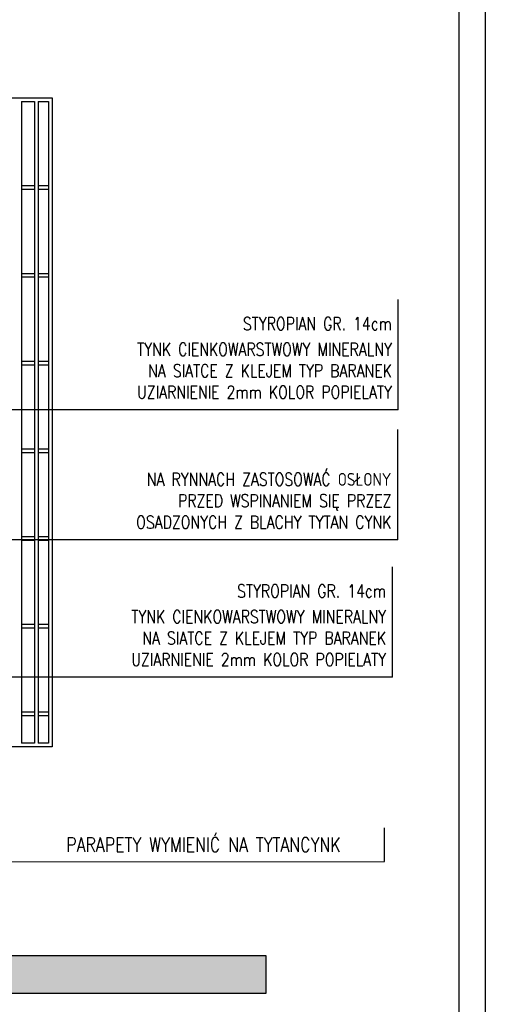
# Model space of a CAD drawing. Header units: millimetres. Extents: x 50026 to 146998, y 1038179 to 1573505.
# Tile 23 of 122: x 53465 to 54226, y 1045695 to 1047304. Entities that reach past the tile are written whole.
import ezdxf

# ---------------------------------------------------------------- set-up
doc = ezdxf.new("R2010")
doc.units = ezdxf.units.MM
doc.header["$LTSCALE"] = 0.025
for name, color, linetype in [('2D-WYMIARY', 2, 'Continuous'), ('NAPISY', 2, 'Continuous'), ('ściany', 5, 'Continuous')]:
    doc.layers.add(name, color=color, linetype=linetype)
doc.styles.add('KS', font='romans.shx', dxfattribs={"width": 0.8, "height": 17.5})

msp = doc.modelspace()

# ---------------------------------------------------------------- hatches: boundary and pattern name
at = {"layer": 'ściany'}
h = msp.add_hatch(color=5, dxfattribs=at)
h.dxf.hatch_style = 1
h.paths.add_polyline_path([(50452.95729, 1045774.81503), (53867.13369, 1045774.81503), (53867.13369, 1045712.17107), (50452.95729, 1045712.17107)])

# ---------------------------------------------------------------- linework, layer by layer
at = {"layer": '2D-WYMIARY', "color": 2}
for points in [[(50025.62556, 1047538.9331), (54225.62556, 1047538.9331), (54225.62556, 1044568.9331), (50025.62556, 1044568.9331)], [(50339.59173, 1047495.95273), (54182.6452, 1047495.95273), (54182.6452, 1044611.91346), (50339.59173, 1044611.91346)]]:
    msp.add_lwpolyline(points, close=True, dxfattribs=at)
at = {"layer": 'NAPISY', "linetype": 'Continuous', "ltscale": 0.2}
for p, q in [((54083.37739, 1046666.54981), (54083.37739, 1046847.00345)), ((54083.37739, 1046666.54981), (53213.31824, 1046666.54981)), ((54083.37739, 1046666.54981), (53593.8073, 1046666.54981)), ((54082.55442, 1046454.01443), (54082.55442, 1046634.46807)), ((54082.55442, 1046454.01443), (53381.46658, 1046454.01443)), ((54082.55442, 1046454.01443), (53592.98433, 1046454.01443)), ((54073.89512, 1046229.48271), (54073.89512, 1046409.93636)), ((54073.89512, 1046229.48271), (53353.73382, 1046229.48271)), ((54073.89512, 1046229.48271), (53584.32503, 1046229.48271)), ((54061.01088, 1045928.08391), (54061.01088, 1045983.03715)), ((53352.63083, 1045927.45267), (54061.01088, 1045928.08391))]:
    msp.add_line(p, q, dxfattribs=at)
at = {"layer": 'ściany', "color": 1}
for p, q in [((53384.44077, 1047176.60537), (53517.82776, 1047176.60537)), ((53468.03391, 1047170.6571), (53489.12456, 1047170.6571)), ((53468.03391, 1047170.6571), (53468.03391, 1046121.41464)), ((53489.12456, 1047170.6571), (53489.12456, 1046121.41464)), ((53495.07283, 1047170.6571), (53511.87949, 1047170.6571)), ((53495.07283, 1047170.6571), (53495.07283, 1046121.41464)), ((53511.87949, 1047170.6571), (53511.87949, 1046121.41464)), ((53517.82776, 1047176.60537), (53517.82776, 1046115.46637)), ((53468.03391, 1047033.18215), (53489.12456, 1047033.18215)), ((53495.07283, 1047033.18215), (53511.87949, 1047033.18215)), ((53468.03391, 1047027.23388), (53489.12456, 1047027.23388)), ((53495.07283, 1047027.23388), (53511.87949, 1047027.23388)), ((53468.03391, 1046889.75893), (53489.12456, 1046889.75893)), ((53495.07283, 1046889.75893), (53511.87949, 1046889.75893)), ((53468.03391, 1046883.81066), (53489.12456, 1046883.81066)), ((53495.07283, 1046883.81066), (53511.87949, 1046883.81066)), ((53468.03391, 1046746.33572), (53489.12456, 1046746.33572)), ((53495.07283, 1046746.33572), (53511.87949, 1046746.33572)), ((53468.03391, 1046740.38745), (53489.12456, 1046740.38745)), ((53495.07283, 1046740.38745), (53511.87949, 1046740.38745)), ((53468.03391, 1046602.9125), (53489.12456, 1046602.9125)), ((53495.07283, 1046602.9125), (53511.87949, 1046602.9125)), ((53468.03391, 1046596.96423), (53489.12456, 1046596.96423)), ((53495.07283, 1046596.96423), (53511.87949, 1046596.96423)), ((53468.03391, 1046459.48928), (53489.12456, 1046459.48928)), ((53495.07283, 1046459.48928), (53511.87949, 1046459.48928)), ((53468.03391, 1046453.54101), (53489.12456, 1046453.54101)), ((53495.07283, 1046453.54101), (53511.87949, 1046453.54101)), ((53468.03391, 1046316.06607), (53489.12456, 1046316.06607)), ((53468.03391, 1046310.1178), (53489.12456, 1046310.1178)), ((53495.07283, 1046316.06607), (53511.87949, 1046316.06607)), ((53495.07283, 1046310.1178), (53511.87949, 1046310.1178)), ((53468.03391, 1046172.64285), (53489.12456, 1046172.64285)), ((53468.03391, 1046166.69458), (53489.12456, 1046166.69458)), ((53495.07283, 1046172.64285), (53511.87949, 1046172.64285)), ((53495.07283, 1046166.69458), (53511.87949, 1046166.69458)), ((53489.12456, 1046121.41464), (53468.03391, 1046121.41464)), ((53511.87949, 1046121.41464), (53495.07283, 1046121.41464)), ((53517.82776, 1046115.46637), (53437.228, 1046115.46637))]:
    msp.add_line(p, q, dxfattribs=at)
at = {"layer": 'ściany', "color": 2}
msp.add_lwpolyline([(50452.95729, 1045774.81503), (53867.13369, 1045774.81503), (53867.13369, 1045712.17107), (50452.95729, 1045712.17107)], close=True, dxfattribs=at)

# ---------------------------------------------------------------- texts
at = {"layer": 'NAPISY', "linetype": 'Continuous', "ltscale": 0.2, "style": 'KS'}
for s, insert, char_height, width, attachment_point in [('STYROPIAN GR. 14cm', (54073.01265, 1046817.88085), 21, 676.5879316, 3), ('TYNK CIENKOWARSTWOWY MINERALNY\\P NA SIATCE Z KLEJEM TYP BARANEK \\PUZIARNIENIE 2mm KOLOR POPIELATY', (54073.01265, 1046775.98972), 21, 801.0369467, 3), ('NA RYNNACH ZASTOSOWAĆ OSŁONY \\PPRZED WSPINANIEM SIĘ PRZEZ \\POSADZONYCH Z BLACHY TYTAN CYNK', (54072.18968, 1046563.45434), 21, 801.0369467, 3), ('STYROPIAN GR. 14cm', (54063.53038, 1046380.81375), 21, 676.5879316, 3), ('TYNK CIENKOWARSTWOWY MINERALNY\\P NA SIATCE Z KLEJEM TYP BARANEK \\PUZIARNIENIE 2mm KOLOR POPIELATY', (54063.53038, 1046338.92262), 21, 801.0369467, 3), ('PARAPETY WYMIENIĆ NA TYTANCYNK ', (53541.02156, 1045967.48347), 23.52, 897.1613802, 1)]:
    msp.add_mtext(s, dxfattribs=dict(at, insert=insert, char_height=char_height, width=width, attachment_point=attachment_point))

doc.saveas('drawing.dxf')
